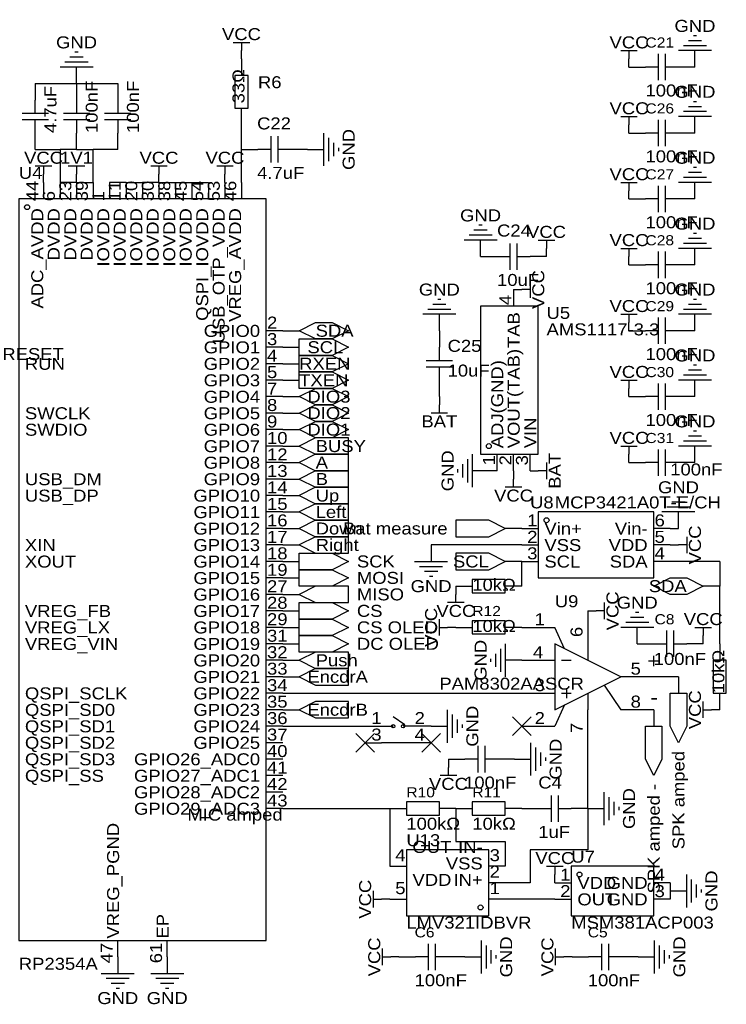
# Model space of a CAD drawing. Header units: millimetres. Extents: x 11 to 294, y 49 to 207.
# Tile 2 of 2: x 186 to 294, y 52 to 204. Entities that reach past the tile are written whole.
import ezdxf
from ezdxf.enums import TextEntityAlignment as Align

# ---------------------------------------------------------------- set-up
doc = ezdxf.new("R2010")
doc.units = ezdxf.units.MM
doc.header["$MEASUREMENT"] = 0
doc.styles.get("Standard").update_dxf_attribs({"font": 'arial.ttf'})

msp = doc.modelspace()

# ---------------------------------------------------------------- linework, layer by layer
at = {"color": 1, "true_color": 0xa00000}
for points in [[(218.44, 200.66), (220.98, 200.66)], [(219.71, 200.66), (219.71, 199.39)], [(290.58, 200.91), (288.54, 200.91)], [(289.81, 201.68), (289.31, 201.68)], [(194.56, 199.14), (194.06, 199.14)], [(278.13, 199.39), (280.67, 199.39)], [(279.4, 199.39), (279.4, 198.12)], [(283.97, 194.82), (283.97, 198.88)], [(284.99, 198.88), (284.99, 194.82)], [(292.1, 199.39), (287.02, 199.39)], [(291.34, 200.15), (287.78, 200.15)], [(196.09, 197.61), (192.53, 197.61)], [(195.33, 198.37), (193.29, 198.37)], [(196.85, 196.85), (191.77, 196.85)], [(283.97, 196.85), (281.94, 196.85)], [(287.02, 196.85), (284.99, 196.85)], [(187.96, 189.74), (187.96, 191.77)], [(194.31, 191.77), (194.31, 189.74)], [(200.66, 191.77), (200.66, 189.74)], [(289.81, 191.52), (289.31, 191.52)], [(185.93, 189.74), (189.99, 189.74)], [(192.28, 189.74), (196.34, 189.74)], [(198.63, 189.74), (202.69, 189.74)], [(291.34, 189.99), (287.78, 189.99)], [(290.58, 190.75), (288.54, 190.75)], [(189.99, 188.72), (185.93, 188.72)], [(187.96, 186.69), (187.96, 188.72)], [(196.34, 188.72), (192.28, 188.72)], [(194.31, 188.72), (194.31, 186.69)], [(202.69, 188.72), (198.63, 188.72)], [(200.66, 188.72), (200.66, 186.69)], [(278.13, 189.23), (280.67, 189.23)], [(279.4, 189.23), (279.4, 187.96)], [(283.97, 184.66), (283.97, 188.72)], [(284.99, 188.72), (284.99, 184.66)], [(292.1, 189.23), (287.02, 189.23)], [(232.41, 181.61), (232.41, 186.69)], [(283.97, 186.69), (281.94, 186.69)], [(287.02, 186.69), (284.99, 186.69)], [(224.28, 182.12), (224.28, 186.18)], [(225.3, 186.18), (225.3, 182.12)], [(233.17, 182.37), (233.17, 185.93)], [(233.93, 183.13), (233.93, 185.17)], [(224.28, 184.15), (222.25, 184.15)], [(227.33, 184.15), (225.3, 184.15)], [(234.7, 183.9), (234.7, 184.4)], [(187.96, 181.61), (190.5, 181.61)], [(189.23, 181.61), (189.23, 180.34)], [(193.04, 181.61), (195.58, 181.61)], [(194.31, 181.61), (194.31, 180.34)], [(205.74, 181.61), (208.28, 181.61)], [(207.01, 181.61), (207.01, 180.34)], [(215.9, 181.61), (218.44, 181.61)], [(217.17, 181.61), (217.17, 180.34)], [(289.81, 181.36), (289.31, 181.36)], [(291.34, 179.83), (287.78, 179.83)], [(290.58, 180.59), (288.54, 180.59)], [(278.13, 179.07), (280.67, 179.07)], [(279.4, 179.07), (279.4, 177.8)], [(283.97, 174.5), (283.97, 178.56)], [(284.99, 178.56), (284.99, 174.5)], [(292.1, 179.07), (287.02, 179.07)], [(283.97, 176.53), (281.94, 176.53)], [(287.02, 176.53), (284.99, 176.53)], [(257.56, 171.7), (255.52, 171.7)], [(256.79, 172.47), (256.29, 172.47)], [(259.08, 170.18), (254, 170.18)], [(258.32, 170.94), (254.76, 170.94)], [(265.43, 170.18), (267.97, 170.18)], [(266.7, 170.18), (266.7, 168.91)], [(290.58, 170.43), (288.54, 170.43)], [(289.81, 171.2), (289.31, 171.2)], [(261.11, 165.61), (261.11, 169.67)], [(262.13, 169.67), (262.13, 165.61)], [(278.13, 168.91), (280.67, 168.91)], [(279.4, 168.91), (279.4, 167.64)], [(292.1, 168.91), (287.02, 168.91)], [(291.34, 169.67), (287.78, 169.67)], [(259.08, 167.64), (261.11, 167.64)], [(262.13, 167.64), (264.16, 167.64)], [(283.97, 164.34), (283.97, 168.4)], [(284.99, 168.4), (284.99, 164.34)], [(283.97, 166.37), (281.94, 166.37)], [(287.02, 166.37), (284.99, 166.37)], [(264.16, 162.56), (262.89, 162.56)], [(264.16, 163.83), (264.16, 161.29)], [(250.44, 161.04), (249.94, 161.04)], [(289.81, 161.04), (289.31, 161.04)], [(251.97, 159.51), (248.41, 159.51)], [(251.21, 160.27), (249.17, 160.27)], [(291.34, 159.51), (287.78, 159.51)], [(290.58, 160.27), (288.54, 160.27)], [(252.73, 158.75), (247.65, 158.75)], [(278.13, 158.75), (280.67, 158.75)], [(279.4, 158.75), (279.4, 157.48)], [(283.97, 154.18), (283.97, 158.24)], [(284.99, 158.24), (284.99, 154.18)], [(292.1, 158.75), (287.02, 158.75)], [(283.97, 156.21), (281.94, 156.21)], [(287.02, 156.21), (284.99, 156.21)], [(250.19, 151.64), (250.19, 153.67)], [(248.16, 151.64), (252.22, 151.64)], [(252.22, 150.62), (248.16, 150.62)], [(250.19, 148.59), (250.19, 150.62)], [(289.81, 150.88), (289.31, 150.88)], [(291.34, 149.35), (287.78, 149.35)], [(290.58, 150.11), (288.54, 150.11)], [(278.13, 148.59), (280.67, 148.59)], [(279.4, 148.59), (279.4, 147.32)], [(283.97, 144.02), (283.97, 148.08)], [(284.99, 148.08), (284.99, 144.02)], [(292.1, 148.59), (287.02, 148.59)], [(283.97, 146.05), (281.94, 146.05)], [(287.02, 146.05), (284.99, 146.05)], [(250.19, 143.51), (250.19, 144.78)], [(251.46, 143.51), (248.92, 143.51)], [(290.58, 139.95), (288.54, 139.95)], [(289.81, 140.72), (289.31, 140.72)], [(278.13, 138.43), (280.67, 138.43)], [(279.4, 138.43), (279.4, 137.16)], [(292.1, 138.43), (287.02, 138.43)], [(291.34, 139.19), (287.78, 139.19)], [(255.27, 137.16), (255.27, 132.08)], [(283.97, 133.86), (283.97, 137.92)], [(284.99, 137.92), (284.99, 133.86)], [(253.75, 135.64), (253.75, 133.6)], [(254.51, 136.4), (254.51, 132.84)], [(266.7, 135.89), (266.7, 133.35)], [(283.97, 135.89), (281.94, 135.89)], [(287.02, 135.89), (284.99, 135.89)], [(252.98, 134.87), (252.98, 134.37)], [(266.7, 134.62), (265.43, 134.62)], [(262.89, 132.08), (260.35, 132.08)], [(261.62, 132.08), (261.62, 133.35)], [(287.27, 130.56), (286.77, 130.56)], [(288.8, 129.03), (285.24, 129.03)], [(288.04, 129.79), (286, 129.79)], [(289.56, 128.27), (284.48, 128.27)], [(288.29, 124.46), (288.29, 121.92)], [(288.29, 123.19), (287.02, 123.19)], [(246.38, 120.65), (251.46, 120.65)], [(247.14, 119.89), (250.7, 119.89)], [(247.9, 119.13), (249.94, 119.13)], [(248.67, 118.36), (249.17, 118.36)], [(252.73, 114.3), (252.73, 115.57)], [(254, 114.3), (251.46, 114.3)], [(275.59, 114.3), (275.59, 111.76)], [(275.59, 113.03), (274.32, 113.03)], [(280.92, 112.78), (280.42, 112.78)], [(250.19, 109.22), (250.19, 111.76)], [(282.45, 111.25), (278.89, 111.25)], [(281.69, 112.01), (279.65, 112.01)], [(250.19, 110.49), (251.46, 110.49)], [(269.49, 107.19), (267.97, 110.49)], [(283.21, 110.49), (278.13, 110.49)], [(285.24, 105.92), (285.24, 109.98)], [(286.26, 109.98), (286.26, 105.92)], [(289.56, 110.49), (292.1, 110.49)], [(290.83, 110.49), (290.83, 109.22)], [(260.35, 107.95), (260.35, 102.87)], [(273.05, 107.95), (273.05, 105.41)], [(283.21, 107.95), (285.24, 107.95)], [(286.26, 107.95), (288.29, 107.95)], [(258.83, 106.43), (258.83, 104.39)], [(259.59, 107.19), (259.59, 103.63)], [(258.06, 105.66), (258.06, 105.16)], [(268.99, 105.41), (270.51, 105.41)], [(268.99, 100.33), (270.51, 100.33)], [(269.75, 101.09), (269.75, 99.57)], [(273.05, 100.33), (273.05, 97.79)], [(275.59, 101.6), (278.13, 97.79)], [(290.83, 96.52), (290.83, 99.06)], [(251.46, 92.71), (251.46, 97.79)], [(269.49, 98.55), (267.97, 95.25)], [(290.83, 97.79), (292.1, 97.79)], [(243.08, 96.77), (244.86, 95.5)], [(252.22, 93.47), (252.22, 97.03)], [(252.98, 94.23), (252.98, 96.27)], [(241.3, 95.25), (243.08, 95.25)], [(245.36, 95.25), (244.6, 95.25)], [(246.38, 95.25), (245.36, 95.25)], [(253.75, 95), (253.75, 95.5)], [(246.38, 92.71), (241.3, 92.71)], [(264.29, 87.63), (264.29, 92.71)], [(256.16, 88.14), (256.16, 92.2)], [(257.18, 92.2), (257.18, 88.14)], [(265.05, 88.39), (265.05, 91.95)], [(265.81, 89.15), (265.81, 91.19)], [(256.16, 90.17), (254.13, 90.17)], [(259.21, 90.17), (257.18, 90.17)], [(266.57, 89.92), (266.57, 90.42)], [(251.59, 87.63), (251.59, 88.9)], [(252.86, 87.63), (250.32, 87.63)], [(275.59, 80.01), (275.59, 85.09)], [(267.46, 80.52), (267.46, 84.58)], [(268.48, 84.58), (268.48, 80.52)], [(276.35, 80.77), (276.35, 84.33)], [(277.11, 81.53), (277.11, 83.57)], [(265.43, 82.55), (267.46, 82.55)], [(268.48, 82.55), (270.51, 82.55)], [(277.88, 82.3), (277.88, 82.8)], [(266.7, 73.66), (269.24, 73.66)], [(267.97, 73.66), (267.97, 72.39)], [(288.29, 67.31), (288.29, 72.39)], [(289.05, 68.07), (289.05, 71.63)], [(240.03, 67.31), (240.03, 69.85)], [(289.81, 68.83), (289.81, 70.87)], [(290.58, 69.6), (290.58, 70.1)], [(240.03, 68.58), (241.3, 68.58)], [(256.67, 57.15), (256.67, 62.23)], [(283.34, 57.15), (283.34, 62.23)], [(241.43, 58.42), (241.43, 60.96)], [(248.54, 57.66), (248.54, 61.72)], [(249.56, 61.72), (249.56, 57.66)], [(257.43, 57.91), (257.43, 61.47)], [(268.1, 58.42), (268.1, 60.96)], [(275.21, 57.66), (275.21, 61.72)], [(276.22, 61.72), (276.22, 57.66)], [(284.1, 57.91), (284.1, 61.47)], [(241.43, 59.69), (242.7, 59.69)], [(248.54, 59.69), (246.51, 59.69)], [(251.59, 59.69), (249.56, 59.69)], [(258.19, 58.67), (258.19, 60.71)], [(258.95, 59.44), (258.95, 59.94)], [(268.1, 59.69), (269.37, 59.69)], [(275.21, 59.69), (273.18, 59.69)], [(278.26, 59.69), (276.22, 59.69)], [(284.86, 58.67), (284.86, 60.71)], [(285.62, 59.44), (285.62, 59.94)], [(198.12, 57.15), (203.2, 57.15)], [(198.88, 56.39), (202.44, 56.39)], [(205.74, 57.15), (210.82, 57.15)], [(206.5, 56.39), (210.06, 56.39)], [(199.64, 55.63), (201.68, 55.63)], [(200.41, 54.86), (200.91, 54.86)], [(207.26, 55.63), (209.3, 55.63)], [(208.03, 54.86), (208.53, 54.86)]]:
    msp.add_lwpolyline(points, dxfattribs=at)
at = {"color": 1, "true_color": 0x880000}
for points in [[(219.71, 198.12), (219.71, 199.39)], [(289.56, 196.85), (289.56, 199.39)], [(219.71, 198.12), (219.71, 195.58)], [(279.4, 196.85), (279.4, 198.12)], [(194.31, 194.31), (194.31, 196.85)], [(279.4, 196.85), (281.94, 196.85)], [(289.56, 196.85), (287.02, 196.85)], [(187.96, 194.31), (187.96, 191.77)], [(194.31, 194.31), (194.31, 191.77)], [(200.66, 194.31), (200.66, 191.77)], [(219.71, 187.96), (219.71, 190.5)], [(289.56, 186.69), (289.56, 189.23)], [(187.96, 184.15), (187.96, 186.69)], [(194.31, 184.15), (194.31, 186.69)], [(200.66, 184.15), (200.66, 186.69)], [(279.4, 186.69), (279.4, 187.96)], [(279.4, 186.69), (281.94, 186.69)], [(289.56, 186.69), (287.02, 186.69)], [(219.71, 184.15), (222.25, 184.15)], [(229.87, 184.15), (227.33, 184.15)], [(229.87, 184.15), (232.41, 184.15)], [(189.23, 179.07), (189.23, 180.34)], [(194.31, 179.07), (194.31, 180.34)], [(207.01, 179.07), (207.01, 180.34)], [(217.17, 179.07), (217.17, 180.34)], [(189.23, 179.07), (189.23, 176.53)], [(191.77, 179.07), (191.77, 176.53)], [(194.31, 179.07), (194.31, 176.53)], [(196.85, 179.07), (196.85, 176.53)], [(199.39, 179.07), (199.39, 176.53)], [(201.93, 179.07), (201.93, 176.53)], [(204.47, 179.07), (204.47, 176.53)], [(207.01, 179.07), (207.01, 176.53)], [(209.55, 179.07), (209.55, 176.53)], [(212.09, 179.07), (212.09, 176.53)], [(214.63, 179.07), (214.63, 176.53)], [(217.17, 179.07), (217.17, 176.53)], [(219.71, 179.07), (219.71, 176.53)], [(279.4, 176.53), (279.4, 177.8)], [(289.56, 176.53), (289.56, 179.07)], [(279.4, 176.53), (281.94, 176.53)], [(289.56, 176.53), (287.02, 176.53)], [(256.54, 167.64), (256.54, 170.18)], [(266.7, 167.64), (266.7, 168.91)], [(289.56, 166.37), (289.56, 168.91)], [(256.54, 167.64), (259.08, 167.64)], [(266.7, 167.64), (264.16, 167.64)], [(279.4, 166.37), (279.4, 167.64)], [(279.4, 166.37), (281.94, 166.37)], [(289.56, 166.37), (287.02, 166.37)], [(261.62, 162.56), (261.62, 160.02)], [(261.62, 162.56), (262.89, 162.56)], [(250.19, 156.21), (250.19, 158.75)], [(289.56, 156.21), (289.56, 158.75)], [(279.4, 156.21), (279.4, 157.48)], [(226.06, 156.21), (223.52, 156.21)], [(226.06, 156.21), (228.6, 156.21)], [(250.19, 156.21), (250.19, 153.67)], [(279.4, 156.21), (281.94, 156.21)], [(289.56, 156.21), (287.02, 156.21)], [(226.06, 153.67), (223.52, 153.67)], [(226.06, 153.67), (228.6, 153.67)], [(226.06, 151.13), (223.52, 151.13)], [(226.06, 151.13), (228.6, 151.13)], [(226.06, 148.59), (223.52, 148.59)], [(226.06, 148.59), (228.6, 148.59)], [(250.19, 146.05), (250.19, 148.59)], [(279.4, 146.05), (279.4, 147.32)], [(289.56, 146.05), (289.56, 148.59)], [(226.06, 146.05), (223.52, 146.05)], [(226.06, 146.05), (228.6, 146.05)], [(250.19, 146.05), (250.19, 144.78)], [(279.4, 146.05), (281.94, 146.05)], [(289.56, 146.05), (287.02, 146.05)], [(226.06, 143.51), (223.52, 143.51)], [(226.06, 143.51), (228.6, 143.51)], [(226.06, 140.97), (223.52, 140.97)], [(226.06, 140.97), (228.6, 140.97)], [(226.06, 138.43), (223.52, 138.43)], [(226.06, 138.43), (228.6, 138.43)], [(289.56, 135.89), (289.56, 138.43)], [(259.08, 134.62), (259.08, 137.16)], [(261.62, 134.62), (261.62, 137.16)], [(264.16, 134.62), (264.16, 137.16)], [(279.4, 135.89), (279.4, 137.16)], [(226.06, 135.89), (223.52, 135.89)], [(226.06, 135.89), (228.6, 135.89)], [(279.4, 135.89), (281.94, 135.89)], [(289.56, 135.89), (287.02, 135.89)], [(257.81, 134.62), (255.27, 134.62)], [(261.62, 134.62), (261.62, 133.35)], [(264.16, 134.62), (265.43, 134.62)], [(226.06, 133.35), (223.52, 133.35)], [(226.06, 133.35), (228.6, 133.35)], [(226.06, 130.81), (223.52, 130.81)], [(226.06, 130.81), (228.6, 130.81)], [(226.06, 128.27), (223.52, 128.27)], [(226.06, 128.27), (228.6, 128.27)], [(287.02, 125.73), (287.02, 128.27)], [(226.06, 125.73), (223.52, 125.73)], [(226.06, 125.73), (228.6, 125.73)], [(262.89, 125.73), (260.35, 125.73)], [(262.89, 125.73), (265.43, 125.73)], [(285.75, 125.73), (283.21, 125.73)], [(226.06, 123.19), (223.52, 123.19)], [(226.06, 123.19), (228.6, 123.19)], [(248.92, 123.19), (248.92, 120.65)], [(262.89, 123.19), (265.43, 123.19)], [(285.75, 123.19), (283.21, 123.19)], [(285.75, 123.19), (287.02, 123.19)], [(226.06, 120.65), (223.52, 120.65)], [(226.06, 120.65), (228.6, 120.65)], [(262.89, 120.65), (260.35, 120.65)], [(262.89, 120.65), (265.43, 120.65)], [(285.75, 120.65), (283.21, 120.65)], [(226.06, 118.11), (223.52, 118.11)], [(226.06, 118.11), (228.6, 118.11)], [(226.06, 115.57), (223.52, 115.57)], [(226.06, 115.57), (228.6, 115.57)], [(252.73, 116.84), (255.27, 116.84)], [(252.73, 116.84), (252.73, 115.57)], [(262.89, 116.84), (260.35, 116.84)], [(293.37, 116.84), (290.83, 116.84)], [(226.06, 113.03), (223.52, 113.03)], [(226.06, 113.03), (228.6, 113.03)], [(273.05, 113.03), (273.05, 107.95)], [(273.05, 113.03), (274.32, 113.03)], [(226.06, 110.49), (223.52, 110.49)], [(226.06, 110.49), (228.6, 110.49)], [(252.73, 110.49), (251.46, 110.49)], [(252.73, 110.49), (255.27, 110.49)], [(262.89, 110.49), (260.35, 110.49)], [(262.89, 110.49), (267.97, 110.49)], [(280.67, 107.95), (280.67, 110.49)], [(226.06, 107.95), (223.52, 107.95)], [(226.06, 107.95), (228.6, 107.95)], [(280.67, 107.95), (283.21, 107.95)], [(290.83, 107.95), (288.29, 107.95)], [(290.83, 107.95), (290.83, 109.22)], [(293.37, 107.95), (293.37, 105.41)], [(226.06, 105.41), (223.52, 105.41)], [(226.06, 105.41), (228.6, 105.41)], [(262.89, 105.41), (260.35, 105.41)], [(262.89, 105.41), (267.97, 105.41)], [(226.06, 102.87), (223.52, 102.87)], [(226.06, 102.87), (228.6, 102.87)], [(283.21, 102.87), (278.13, 102.87)], [(287.02, 102.87), (287.02, 100.33)], [(226.06, 100.33), (223.52, 100.33)], [(262.89, 100.33), (267.97, 100.33)], [(293.37, 97.79), (293.37, 100.33)], [(226.06, 97.79), (223.52, 97.79)], [(226.06, 97.79), (228.6, 97.79)], [(273.05, 92.71), (273.05, 97.79)], [(283.21, 97.79), (278.13, 97.79)], [(283.21, 97.79), (283.21, 95.25)], [(293.37, 97.79), (292.1, 97.79)], [(226.06, 95.25), (223.52, 95.25)], [(238.76, 95.25), (241.3, 95.25)], [(248.92, 95.25), (246.38, 95.25)], [(248.92, 95.25), (251.46, 95.25)], [(262.89, 95.25), (267.97, 95.25)], [(226.06, 92.71), (223.52, 92.71)], [(238.76, 92.71), (241.3, 92.71)], [(248.92, 92.71), (246.38, 92.71)], [(226.06, 90.17), (223.52, 90.17)], [(251.59, 90.17), (251.59, 88.9)], [(251.59, 90.17), (254.13, 90.17)], [(261.75, 90.17), (259.21, 90.17)], [(261.75, 90.17), (264.29, 90.17)], [(226.06, 87.63), (223.52, 87.63)], [(226.06, 85.09), (223.52, 85.09)], [(226.06, 82.55), (223.52, 82.55)], [(242.57, 82.55), (245.11, 82.55)], [(252.73, 82.55), (250.19, 82.55)], [(252.73, 82.55), (255.27, 82.55)], [(262.89, 82.55), (260.35, 82.55)], [(262.89, 82.55), (265.43, 82.55)], [(273.05, 82.55), (270.51, 82.55)], [(273.05, 82.55), (275.59, 82.55)], [(242.57, 73.66), (245.11, 73.66)], [(260.35, 73.66), (257.81, 73.66)], [(267.97, 71.12), (267.97, 72.39)], [(260.35, 71.12), (257.81, 71.12)], [(267.97, 71.12), (270.51, 71.12)], [(285.75, 71.12), (283.21, 71.12)], [(285.75, 69.85), (288.29, 69.85)], [(242.57, 68.58), (241.3, 68.58)], [(242.57, 68.58), (245.11, 68.58)], [(260.35, 68.58), (257.81, 68.58)], [(267.97, 68.58), (270.51, 68.58)], [(285.75, 68.58), (283.21, 68.58)], [(200.66, 59.69), (200.66, 62.23)], [(208.28, 59.69), (208.28, 62.23)], [(200.66, 59.69), (200.66, 57.15)], [(208.28, 59.69), (208.28, 57.15)], [(243.97, 59.69), (242.7, 59.69)], [(243.97, 59.69), (246.51, 59.69)], [(254.13, 59.69), (251.59, 59.69)], [(254.13, 59.69), (256.67, 59.69)], [(270.64, 59.69), (269.37, 59.69)], [(270.64, 59.69), (273.18, 59.69)], [(280.8, 59.69), (278.26, 59.69)], [(280.8, 59.69), (283.34, 59.69)]]:
    msp.add_lwpolyline(points, dxfattribs=at)
at = {"color": 1, "true_color": 0x008800}
for points in [[(187.96, 194.31), (194.31, 194.31)], [(194.31, 194.31), (200.66, 194.31)], [(219.71, 184.15), (219.71, 187.96)], [(187.96, 184.15), (191.77, 184.15)], [(191.77, 184.15), (191.77, 179.07)], [(194.31, 184.15), (191.77, 184.15)], [(194.31, 184.15), (196.85, 184.15)], [(200.66, 184.15), (196.85, 184.15)], [(196.85, 179.07), (196.85, 184.15)], [(219.71, 179.07), (219.71, 184.15)], [(194.31, 179.07), (191.77, 179.07)], [(194.31, 179.07), (196.85, 179.07)], [(201.93, 179.07), (199.39, 179.07)], [(201.93, 179.07), (204.47, 179.07)], [(207.01, 179.07), (204.47, 179.07)], [(207.01, 179.07), (209.55, 179.07)], [(209.55, 179.07), (212.09, 179.07)], [(212.09, 179.07), (214.63, 179.07)], [(259.08, 134.62), (257.81, 134.62)], [(285.75, 125.73), (287.02, 125.73)], [(262.89, 123.19), (248.92, 123.19)], [(262.89, 116.84), (262.89, 120.65)], [(293.37, 120.65), (285.75, 120.65)], [(293.37, 120.65), (293.37, 116.84)], [(293.37, 107.95), (293.37, 116.84)], [(287.02, 102.87), (283.21, 102.87)], [(226.06, 100.33), (262.89, 100.33)], [(226.06, 95.25), (238.76, 95.25)], [(273.05, 82.55), (273.05, 92.71)], [(226.06, 82.55), (242.57, 82.55)], [(242.57, 82.55), (242.57, 73.66)], [(252.73, 82.55), (252.73, 77.47)], [(273.05, 82.55), (273.05, 76.2)], [(252.73, 77.47), (260.35, 77.47)], [(260.35, 77.47), (260.35, 73.66)], [(273.05, 76.2), (264.16, 76.2)], [(264.16, 76.2), (264.16, 71.12)], [(264.16, 71.12), (260.35, 71.12)], [(285.75, 71.12), (285.75, 69.85)], [(285.75, 69.85), (285.75, 68.58)], [(267.97, 68.58), (260.35, 68.58)]]:
    msp.add_lwpolyline(points, dxfattribs=at)
at = {"color": 1, "true_color": 0xa00000}
for points in [[(220.73, 195.58), (218.69, 195.58), (218.69, 190.5), (220.73, 190.5)], [(185.42, 176.53), (185.42, 62.23), (223.52, 62.23), (223.52, 176.53)], [(256.54, 137.16), (265.43, 137.16), (265.43, 160.02), (256.54, 160.02)], [(228.6, 156.21), (231.14, 157.48), (233.68, 157.48), (236.22, 156.21), (233.68, 154.94), (231.14, 154.94)], [(228.6, 154.94), (233.68, 154.94), (236.22, 153.67), (233.68, 152.4), (228.6, 152.4)], [(228.6, 152.4), (233.68, 152.4), (236.22, 151.13), (233.68, 149.86), (228.6, 149.86)], [(228.6, 149.86), (233.68, 149.86), (236.22, 148.59), (233.68, 147.32), (228.6, 147.32)], [(228.6, 146.05), (231.14, 147.32), (233.68, 147.32), (236.22, 146.05), (233.68, 144.78), (231.14, 144.78)], [(228.6, 143.51), (231.14, 144.78), (233.68, 144.78), (236.22, 143.51), (233.68, 142.24), (231.14, 142.24)], [(228.6, 140.97), (231.14, 142.24), (233.68, 142.24), (236.22, 140.97), (233.68, 139.7), (231.14, 139.7)], [(228.6, 138.43), (231.14, 137.16), (236.22, 137.16), (236.22, 139.7), (231.14, 139.7)], [(228.6, 135.89), (231.14, 134.62), (236.22, 134.62), (236.22, 137.16), (231.14, 137.16)], [(228.6, 133.35), (231.14, 132.08), (236.22, 132.08), (236.22, 134.62), (231.14, 134.62)], [(228.6, 130.81), (231.14, 129.54), (236.22, 129.54), (236.22, 132.08), (231.14, 132.08)], [(228.6, 128.27), (231.14, 127), (236.22, 127), (236.22, 129.54), (231.14, 129.54)], [(265.43, 128.27), (265.43, 118.11), (283.21, 118.11), (283.21, 128.27)], [(228.6, 125.73), (231.14, 124.46), (236.22, 124.46), (236.22, 127), (231.14, 127)], [(260.35, 125.73), (257.81, 127), (252.73, 127), (252.73, 124.46), (257.81, 124.46)], [(228.6, 123.19), (231.14, 121.92), (236.22, 121.92), (236.22, 124.46), (231.14, 124.46)], [(228.6, 121.92), (233.68, 121.92), (236.22, 120.65), (233.68, 119.38), (228.6, 119.38)], [(260.35, 120.65), (257.81, 121.92), (252.73, 121.92), (252.73, 119.38), (257.81, 119.38)], [(228.6, 119.38), (233.68, 119.38), (236.22, 118.11), (233.68, 116.84), (228.6, 116.84)], [(255.27, 117.86), (255.27, 115.82), (260.35, 115.82), (260.35, 117.86)], [(290.83, 116.84), (288.29, 115.57), (285.75, 115.57), (283.21, 116.84), (285.75, 118.11), (288.29, 118.11)], [(228.6, 115.57), (231.14, 114.3), (236.22, 114.3), (236.22, 116.84), (231.14, 116.84)], [(228.6, 114.3), (233.68, 114.3), (236.22, 113.03), (233.68, 111.76), (228.6, 111.76)], [(228.6, 111.76), (233.68, 111.76), (236.22, 110.49), (233.68, 109.22), (228.6, 109.22)], [(255.27, 111.51), (255.27, 109.47), (260.35, 109.47), (260.35, 111.51)], [(228.6, 109.22), (233.68, 109.22), (236.22, 107.95), (233.68, 106.68), (228.6, 106.68)], [(267.97, 97.79), (278.13, 102.87), (267.97, 107.95)], [(228.6, 105.41), (231.14, 104.14), (236.22, 104.14), (236.22, 106.68), (231.14, 106.68)], [(292.35, 100.33), (294.39, 100.33), (294.39, 105.41), (292.35, 105.41)], [(228.6, 102.87), (231.14, 101.6), (236.22, 101.6), (236.22, 104.14), (231.14, 104.14)], [(288.29, 100.33), (288.29, 95.25), (287.02, 92.71), (285.75, 95.25), (285.75, 100.33)], [(228.6, 97.79), (231.14, 96.52), (236.22, 96.52), (236.22, 99.06), (231.14, 99.06)], [(284.48, 95.25), (284.48, 90.17), (283.21, 87.63), (281.94, 90.17), (281.94, 95.25)], [(245.11, 83.57), (245.11, 81.53), (250.19, 81.53), (250.19, 83.57)], [(255.27, 83.57), (255.27, 81.53), (260.35, 81.53), (260.35, 83.57)], [(257.81, 66.04), (257.81, 76.2), (245.11, 76.2), (245.11, 66.04)], [(270.51, 73.66), (270.51, 66.04), (283.21, 66.04), (283.21, 73.66)]]:
    msp.add_lwpolyline(points, close=True, dxfattribs=at)
at = {"color": 1, "true_color": 0x33cc33}
for points in [[(264.33, 96.69), (261.45, 93.81)], [(261.45, 96.69), (264.33, 93.81)], [(240.2, 94.15), (237.32, 91.27)], [(237.32, 94.15), (240.2, 91.27)], [(250.36, 94.15), (247.48, 91.27)], [(247.48, 94.15), (250.36, 91.27)]]:
    msp.add_lwpolyline(points, dxfattribs=at)
at = {"true_color": 0xa00000}
for centre, major_axis in [((186.69, 175.26), (0.381, 0)), ((257.81, 138.43), (0.381, 0)), ((266.7, 127), (0.381, 0)), ((243.08, 95.25), (0.254, 0)), ((244.6, 95.25), (0.254, 0)), ((271.78, 72.39), (0.381, 0)), ((256.54, 67.31), (0.381, 0))]:
    msp.add_ellipse(centre, major_axis=major_axis, ratio=1, dxfattribs=at)

# ---------------------------------------------------------------- texts
at = {"color": 1, "true_color": 0x000080, "width": 1.1}
for s, p in [('GND', (289.56, 203.2)), ('GND', (289.56, 203.2)), ('VCC', (219.71, 201.93)), ('VCC', (219.71, 201.93)), ('GND', (194.31, 200.66)), ('GND', (194.31, 200.66)), ('VCC', (279.4, 200.66)), ('VCC', (279.4, 200.66)), ('GND', (289.56, 193.04)), ('GND', (289.56, 193.04)), ('VCC', (279.4, 190.5)), ('VCC', (279.4, 190.5)), ('VCC', (189.23, 182.88)), ('VCC', (189.23, 182.88)), ('1V1', (194.31, 182.88)), ('1V1', (194.31, 182.88)), ('VCC', (207.01, 182.88)), ('VCC', (207.01, 182.88)), ('VCC', (217.17, 182.88)), ('VCC', (217.17, 182.88)), ('GND', (289.56, 182.88)), ('GND', (289.56, 182.88)), ('VCC', (279.4, 180.34)), ('VCC', (279.4, 180.34)), ('GND', (256.54, 173.99)), ('GND', (256.54, 173.99)), ('GND', (289.56, 172.72)), ('GND', (289.56, 172.72)), ('VCC', (266.7, 171.45)), ('VCC', (266.7, 171.45)), ('VCC', (279.4, 170.18)), ('VCC', (279.4, 170.18)), ('GND', (250.19, 162.56)), ('GND', (250.19, 162.56)), ('GND', (289.56, 162.56)), ('GND', (289.56, 162.56)), ('VCC', (279.4, 160.02)), ('VCC', (279.4, 160.02)), ('GND', (289.56, 152.4)), ('GND', (289.56, 152.4)), ('VCC', (279.4, 149.86)), ('VCC', (279.4, 149.86)), ('BAT', (250.19, 142.24)), ('BAT', (250.19, 142.24)), ('GND', (289.56, 142.24)), ('GND', (289.56, 142.24)), ('VCC', (279.4, 139.7)), ('VCC', (279.4, 139.7)), ('GND', (287.02, 132.08)), ('GND', (287.02, 132.08)), ('VCC', (261.62, 130.81)), ('VCC', (261.62, 130.81)), ('GND', (248.92, 116.84)), ('GND', (248.92, 116.84)), ('VCC', (252.73, 113.03)), ('VCC', (252.73, 113.03)), ('GND', (280.67, 114.3)), ('GND', (280.67, 114.3)), ('VCC', (290.83, 111.76)), ('VCC', (290.83, 111.76)), ('VCC', (251.59, 86.36)), ('VCC', (251.59, 86.36)), ('VCC', (267.97, 74.93)), ('VCC', (267.97, 74.93)), ('GND', (200.66, 53.34)), ('GND', (200.66, 53.34)), ('GND', (208.28, 53.34)), ('GND', (208.28, 53.34))]:
    msp.add_text(s, height=1.849, dxfattribs=at).set_placement(p, align=Align.MIDDLE_CENTER)
for s, height, p in [('C21', 1.56, (281.94, 199.39)), ('R6', 1.849, (222.25, 193.04)), ('100nF', 1.849, (281.94, 191.77)), ('C26', 1.56, (281.94, 189.23)), ('C22', 1.849, (222.12, 186.69)), ('100nF', 1.849, (281.94, 181.61)), ('U4', 1.849, (185.42, 179.07)), ('4.7uF', 1.849, (222.12, 179.07)), ('C27', 1.56, (281.94, 179.07)), ('100nF', 1.849, (281.94, 171.45)), ('C24', 1.849, (259.08, 170.18)), ('C28', 1.56, (281.94, 168.91)), ('10uF', 1.849, (259.08, 162.56)), ('100nF', 1.849, (281.94, 161.29)), ('U5', 1.849, (266.7, 157.48)), ('C29', 1.56, (281.94, 158.75)), ('AMS1117-3.3', 1.8491, (266.7, 154.94)), ('C25', 1.849, (251.46, 152.4)), ('100nF', 1.849, (281.94, 151.13)), ('10uF', 1.849, (251.46, 148.59)), ('C30', 1.56, (281.94, 148.59)), ('100nF', 1.849, (281.94, 140.97)), ('C31', 1.56, (281.94, 138.43)), ('100nF', 1.849, (285.75, 133.35)), ('U8', 1.849, (264.16, 128.27)), ('MCP3421A0T-E/CH', 1.8491, (267.97, 128.27)), ('10kΩ', 1.849, (255.27, 115.57)), ('U9', 1.849, (267.97, 113.03)), ('R12', 1.56, (255.27, 111.76)), ('C8', 1.56, (283.34, 110.49)), ('10kΩ', 1.849, (255.27, 109.22)), ('100nF', 1.849, (283.21, 104.14)), ('PAM8302AASCR', 1.8491, (250.19, 100.33)), ('100nF', 1.849, (254, 85.09)), ('C4', 1.849, (265.43, 85.09)), ('R10', 1.56, (245.11, 83.82)), ('R11', 1.56, (255.27, 83.82)), ('100kΩ', 1.849, (245.11, 78.74)), ('10kΩ', 1.849, (255.27, 78.74)), ('1uF', 1.849, (265.43, 77.47)), ('U13', 1.849, (245.11, 76.2)), ('U7', 1.849, (270.51, 73.66)), ('LMV321IDBVR', 1.8491, (245.11, 63.5)), ('MSM381ACP003', 1.8491, (270.51, 63.5)), ('C6', 1.56, (246.38, 62.23)), ('C5', 1.56, (273.05, 62.23)), ('RP2354A', 1.849, (185.42, 57.15)), ('100nF', 1.849, (246.38, 54.61)), ('100nF', 1.849, (273.05, 54.61))]:
    msp.add_text(s, height=height, dxfattribs=at).set_placement(p, align=Align.BOTTOM_LEFT)
for s, p in [('33Ω', (220.73, 191.26)), ('100nF', (198.12, 186.69)), ('100nF', (204.47, 186.69)), ('4.7uF', (191.77, 186.69)), ('10kΩ', (294.64, 100.33))]:
    msp.add_text(s, height=1.849, rotation=90, dxfattribs=at).set_placement(p, align=Align.BOTTOM_LEFT)
for s, p in [('GND', (236.22, 184.15)), ('GND', (236.22, 184.15)), ('VCC', (265.43, 162.56)), ('VCC', (265.43, 162.56)), ('GND', (251.46, 134.62)), ('GND', (251.46, 134.62)), ('BAT', (267.97, 134.62)), ('BAT', (267.97, 134.62)), ('VCC', (289.56, 123.19)), ('VCC', (289.56, 123.19)), ('VCC', (276.86, 113.03)), ('VCC', (276.86, 113.03)), ('VCC', (248.92, 110.49)), ('VCC', (248.92, 110.49)), ('GND', (256.54, 105.41)), ('GND', (256.54, 105.41)), ('VCC', (289.56, 97.79)), ('VCC', (289.56, 97.79)), ('GND', (255.27, 95.25)), ('GND', (255.27, 95.25)), ('GND', (268.1, 90.17)), ('GND', (268.1, 90.17)), ('GND', (279.4, 82.55)), ('GND', (279.4, 82.55)), ('GND', (292.1, 69.85)), ('GND', (292.1, 69.85)), ('VCC', (238.76, 68.58)), ('VCC', (238.76, 68.58)), ('GND', (260.48, 59.69)), ('GND', (260.48, 59.69)), ('GND', (287.15, 59.69)), ('GND', (287.15, 59.69)), ('VCC', (240.16, 59.69)), ('VCC', (240.16, 59.69)), ('VCC', (266.83, 59.69)), ('VCC', (266.83, 59.69))]:
    msp.add_text(s, height=1.849, rotation=90, dxfattribs=at).set_placement(p, align=Align.MIDDLE_CENTER)
at = {"color": 1, "true_color": 0x000000, "width": 1.1}
for s, height, p in [('44', 1.849, (188.98, 176.17)), ('23', 1.849, (194.06, 176.17)), ('39', 1.849, (196.6, 176.17)), ('20', 1.849, (204.22, 176.17)), ('30', 1.849, (206.76, 176.17)), ('38', 1.849, (209.3, 176.17)), ('45', 1.849, (211.84, 176.17)), ('54', 1.849, (214.38, 176.17)), ('53', 1.849, (216.92, 176.17)), ('46', 1.849, (219.46, 176.17)), ('6', 1.85, (191.52, 176.17)), ('11', 1.849, (201.68, 176.17)), ('1', 1.85, (199.14, 176.17)), ('4', 1.85, (261.85, 160.15)), ('VOUT(TAB)', 1.849, (263.12, 138.1)), ('ADJ(GND)', 1.849, (260.58, 138.1)), ('VIN', 1.849, (265.66, 138.1)), ('6', 1.85, (272.8, 108.99)), ('VREG_PGND', 1.849, (201.42, 62.51)), ('EP', 1.849, (209.04, 62.51))]:
    msp.add_text(s, height=height, rotation=90, dxfattribs=at).set_placement(p, align=Align.BOTTOM_LEFT)
for s, height, p in [('ADC_AVDD', 1.849, (189.74, 175.1)), ('DVDD', 1.849, (192.28, 175.1)), ('DVDD', 1.849, (194.82, 175.1)), ('DVDD', 1.849, (197.36, 175.1)), ('IOVDD', 1.849, (199.9, 175.1)), ('IOVDD', 1.849, (202.44, 175.1)), ('IOVDD', 1.849, (204.98, 175.1)), ('IOVDD', 1.849, (207.52, 175.1)), ('IOVDD', 1.849, (210.06, 175.1)), ('IOVDD', 1.849, (212.6, 175.1)), ('QSPI_IOVDD', 1.849, (215.14, 175.1)), ('USB_OTP_VDD', 1.8491, (217.68, 175.1)), ('VREG_AVDD', 1.849, (220.22, 175.1)), ('TAB', 1.849, (263.12, 159.08)), ('1', 1.85, (259.31, 137.03)), ('2', 1.85, (261.85, 137.03)), ('3', 1.85, (264.39, 137.03)), ('7', 1.85, (272.8, 95.78)), ('47', 1.849, (200.41, 61.87)), ('61', 1.849, (208.03, 61.87))]:
    msp.add_text(s, height=height, rotation=90, dxfattribs=at).set_placement(p, align=Align.BOTTOM_RIGHT)
for s, height, p in [('2', 1.85, (223.65, 155.98)), ('3', 1.85, (223.65, 153.44)), ('4', 1.85, (223.65, 150.9)), ('RUN', 1.849, (186.36, 149.63)), ('5', 1.85, (223.65, 148.36)), ('7', 1.85, (223.65, 145.82)), ('8', 1.85, (223.65, 143.28)), ('SWCLK', 1.849, (186.36, 142.01)), ('9', 1.85, (223.65, 140.74)), ('SWDIO', 1.849, (186.36, 139.47)), ('10', 1.849, (223.65, 138.2)), ('12', 1.849, (223.65, 135.66)), ('13', 1.849, (223.65, 133.12)), ('USB_DM', 1.849, (186.36, 131.85)), ('14', 1.849, (223.65, 130.58)), ('USB_DP', 1.849, (186.36, 129.31)), ('15', 1.849, (223.65, 128.04)), ('16', 1.849, (223.65, 125.5)), ('6', 1.85, (283.34, 125.5)), ('Vin+', 1.849, (266.37, 124.23)), ('17', 1.849, (223.65, 122.96)), ('5', 1.85, (283.34, 122.96)), ('XIN', 1.849, (186.36, 121.69)), ('VSS', 1.849, (266.37, 121.69)), ('XOUT', 1.849, (186.36, 119.15)), ('18', 1.849, (223.65, 120.42)), ('SCL', 1.849, (266.37, 119.15)), ('4', 1.85, (283.34, 120.42)), ('19', 1.849, (223.65, 117.88)), ('27', 1.849, (223.65, 115.34)), ('VREG_FB', 1.849, (186.36, 111.53)), ('28', 1.849, (223.65, 112.8)), ('29', 1.849, (223.65, 110.26)), ('VREG_LX', 1.849, (186.36, 108.99)), ('31', 1.849, (223.65, 107.72)), ('VREG_VIN', 1.849, (186.36, 106.45)), ('32', 1.849, (223.65, 105.18)), ('33', 1.849, (223.65, 102.64)), ('5', 1.85, (279.65, 102.64)), ('+', 2.25, (282.19, 103.54)), ('34', 1.849, (223.65, 100.1)), ('QSPI_SCLK', 1.849, (186.36, 98.83)), ('QSPI_SD0', 1.849, (186.36, 96.29)), ('35', 1.849, (223.65, 97.56)), ('8', 1.85, (279.65, 97.56)), ('-', 2.25, (282.7, 97.95)), ('36', 1.849, (223.65, 95.02)), ('2', 1.85, (246.38, 95.02)), ('QSPI_SD1', 1.849, (186.36, 93.75)), ('37', 1.849, (223.65, 92.48)), ('4', 1.85, (246.38, 92.48)), ('QSPI_SD2', 1.849, (186.36, 91.21)), ('QSPI_SD3', 1.849, (186.36, 88.67)), ('40', 1.849, (223.65, 89.94)), ('41', 1.849, (223.65, 87.4)), ('QSPI_SS', 1.849, (186.36, 86.13)), ('42', 1.849, (223.65, 84.86)), ('43', 1.849, (223.65, 82.32)), ('OUT', 1.849, (246.05, 75.16)), ('3', 1.85, (257.94, 73.89)), ('2', 1.85, (257.94, 71.35)), ('4', 1.85, (283.34, 70.89)), ('VDD', 1.849, (246.05, 70.08)), ('VDD', 1.849, (271.45, 69.62)), ('1', 1.85, (257.94, 68.81)), ('3', 1.85, (283.34, 68.35)), ('OUT', 1.849, (271.45, 67.08))]:
    msp.add_text(s, height=height, dxfattribs=at).set_placement(p, align=Align.BOTTOM_LEFT)
for s, height, p in [('GPIO0', 1.849, (222.58, 154.71)), ('GPIO1', 1.849, (222.58, 152.17)), ('GPIO2', 1.849, (222.58, 149.63)), ('GPIO3', 1.849, (222.58, 147.09)), ('GPIO4', 1.849, (222.58, 144.55)), ('GPIO5', 1.849, (222.58, 142.01)), ('GPIO6', 1.849, (222.58, 139.47)), ('GPIO7', 1.849, (222.58, 136.93)), ('GPIO8', 1.849, (222.58, 134.39)), ('GPIO9', 1.849, (222.58, 131.85)), ('GPIO10', 1.849, (222.58, 129.31)), ('GPIO11', 1.849, (222.58, 126.77)), ('1', 1.85, (265.3, 125.5)), ('GPIO12', 1.849, (222.58, 124.23)), ('Vin-', 1.849, (282.27, 124.23)), ('2', 1.85, (265.3, 122.96)), ('GPIO13', 1.849, (222.58, 121.69)), ('VDD', 1.849, (282.27, 121.69)), ('GPIO14', 1.849, (222.58, 119.15)), ('3', 1.85, (265.3, 120.42)), ('SDA', 1.849, (282.27, 119.15)), ('GPIO15', 1.849, (222.58, 116.61)), ('GPIO16', 1.849, (222.58, 114.07)), ('GPIO17', 1.849, (222.58, 111.53)), ('1', 1.85, (266.45, 110.26)), ('GPIO18', 1.849, (222.58, 108.99)), ('GPIO19', 1.849, (222.58, 106.45)), ('GPIO20', 1.849, (222.58, 103.91)), ('4', 1.85, (266.19, 105.18)), ('GPIO21', 1.849, (222.58, 101.37)), ('3', 1.85, (266.45, 100.1)), ('GPIO22', 1.849, (222.58, 98.83)), ('GPIO23', 1.849, (222.58, 96.29)), ('1', 1.85, (241.3, 95.02)), ('2', 1.85, (266.45, 95.02)), ('GPIO24', 1.849, (222.58, 93.75)), ('3', 1.85, (241.3, 92.48)), ('GPIO25', 1.849, (222.58, 91.21)), ('GPIO26_ADC0', 1.8491, (222.58, 88.67)), ('GPIO27_ADC1', 1.8491, (222.58, 86.13)), ('GPIO28_ADC2', 1.8491, (222.58, 83.59)), ('GPIO29_ADC3', 1.8491, (222.58, 81.05)), ('IN-', 1.849, (256.87, 75.16)), ('4', 1.85, (244.98, 73.89)), ('VSS', 1.849, (256.87, 72.62)), ('1', 1.85, (270.38, 70.89)), ('IN+', 1.849, (256.87, 70.08)), ('GND', 1.849, (282.27, 69.62)), ('5', 1.85, (244.98, 68.81)), ('2', 1.85, (270.38, 68.35)), ('GND', 1.849, (282.27, 67.08))]:
    msp.add_text(s, height=height, dxfattribs=at).set_placement(p, align=Align.BOTTOM_RIGHT)
at = {"color": 1, "true_color": 0x000080, "width": 1.1}
for s, height, p in [('SDA', 1.849, (231.14, 156.21)), ('SDA', 1.849, (231.14, 156.21)), ('SCL', 1.849, (229.87, 153.67)), ('SCL', 1.849, (229.87, 153.67)), ('RXEN', 1.849, (228.6, 151.13)), ('RXEN', 1.849, (228.6, 151.13)), ('TXEN', 1.849, (228.6, 148.59)), ('TXEN', 1.849, (228.6, 148.59)), ('DIO3', 1.849, (229.87, 146.05)), ('DIO3', 1.849, (229.87, 146.05)), ('DIO2', 1.849, (229.87, 143.51)), ('DIO2', 1.849, (229.87, 143.51)), ('DIO1', 1.849, (229.87, 140.97)), ('DIO1', 1.849, (229.87, 140.97)), ('BUSY', 1.849, (231.14, 138.43)), ('BUSY', 1.849, (231.14, 138.43)), ('A', 1.85, (231.14, 135.89)), ('A', 1.85, (231.14, 135.89)), ('B', 1.85, (231.14, 133.35)), ('B', 1.85, (231.14, 133.35)), ('Up', 1.849, (231.14, 130.81)), ('Up', 1.849, (231.14, 130.81)), ('Left', 1.849, (231.14, 128.27)), ('Left', 1.849, (231.14, 128.27)), ('Down', 1.849, (231.14, 125.73)), ('Down', 1.849, (231.14, 125.73)), ('Right', 1.849, (231.14, 123.19)), ('Right', 1.849, (231.14, 123.19)), ('SCK', 1.849, (237.49, 120.65)), ('SCK', 1.849, (237.49, 120.65)), ('MOSI', 1.849, (237.49, 118.11)), ('MOSI', 1.849, (237.49, 118.11)), ('MISO', 1.849, (237.49, 115.57)), ('MISO', 1.849, (237.49, 115.57)), ('CS', 1.849, (237.49, 113.03)), ('CS', 1.849, (237.49, 113.03)), ('CS OLED', 1.849, (237.49, 110.49)), ('CS OLED', 1.849, (237.49, 110.49)), ('DC OLED', 1.849, (237.49, 107.95)), ('DC OLED', 1.849, (237.49, 107.95)), ('Push', 1.849, (231.14, 105.41)), ('Push', 1.849, (231.14, 105.41)), ('EncdrA', 1.849, (229.87, 102.87)), ('EncdrA', 1.849, (229.87, 102.87)), ('EncdrB', 1.849, (229.87, 97.79)), ('EncdrB', 1.849, (229.87, 97.79))]:
    msp.add_text(s, height=height, dxfattribs=at).set_placement(p, align=Align.MIDDLE_LEFT)
at = {"color": 1, "true_color": 0x0000ff, "width": 1.1}
msp.add_text('RESET', height=1.849, dxfattribs=at).set_placement((182.88, 151.13), align=Align.BOTTOM_LEFT)
at = {"color": 1, "true_color": 0x000080, "width": 1.1}
for s, height, p in [('Bat measure', 1.8491, (251.46, 125.73)), ('Bat measure', 1.8491, (251.46, 125.73)), ('SCL', 1.849, (257.81, 120.65)), ('SCL', 1.849, (257.81, 120.65)), ('SDA', 1.849, (288.29, 116.84)), ('SDA', 1.849, (288.29, 116.84))]:
    msp.add_text(s, height=height, dxfattribs=at).set_placement(p, align=Align.MIDDLE_RIGHT)
for s, height, p in [('SPK amped', 1.849, (287.02, 91.44)), ('SPK amped', 1.849, (287.02, 91.44)), ('SPK amped -', 1.8491, (283.21, 86.36)), ('SPK amped -', 1.8491, (283.21, 86.36))]:
    msp.add_text(s, height=height, rotation=90, dxfattribs=at).set_placement(p, align=Align.MIDDLE_RIGHT)
at = {"color": 1, "true_color": 0x0000ff, "width": 1.1}
msp.add_text('MIC amped', height=1.849, dxfattribs=at).set_placement((226.06, 82.55), align=Align.TOP_RIGHT)

doc.saveas('drawing.dxf')
